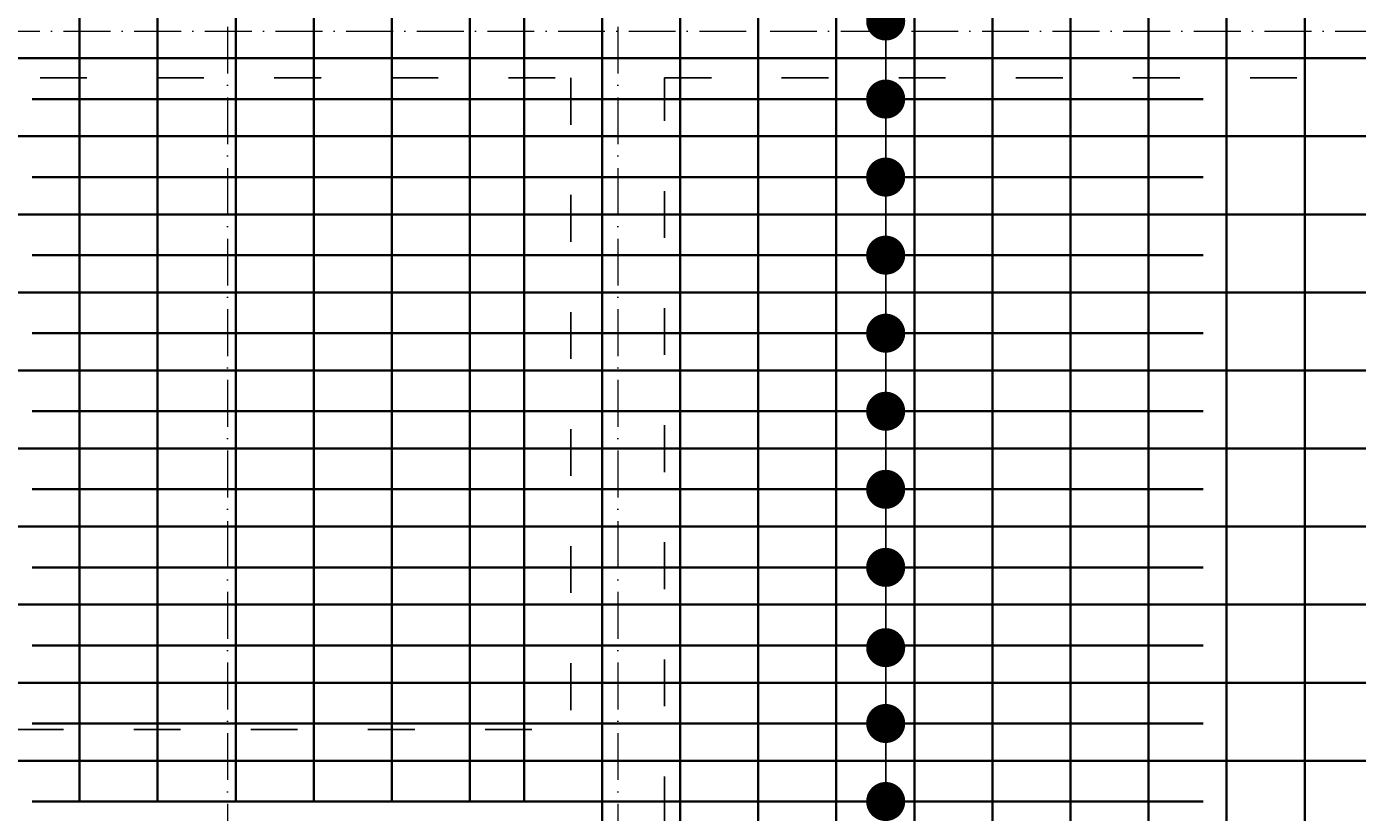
# Model space of a CAD drawing. Header units: millimetres. Extents: x 295948 to 312016, y 6878 to 18016.
# Tile 102 of 252: x 301889 to 302230, y 16084 to 16285. Entities that reach past the tile are written whole.
import ezdxf

# ---------------------------------------------------------------- set-up
doc = ezdxf.new("R2010")
doc.units = ezdxf.units.MM
doc.linetypes.add('ACAD_ISO03W100', pattern=[30, 12, -18])
doc.linetypes.add('ACAD_ISO10W100', pattern=[18, 12, -3, 0, -3])
for name, color, linetype, lineweight in [('konstrukcja wymiary', 1, 'Continuous', 13), ('osie', 5, 'ACAD_ISO10W100', 13), ('zbrojenie płyty', 141, 'Continuous', 35)]:
    doc.layers.add(name, color=color, linetype=linetype, lineweight=lineweight)
doc.layers.add('przerywane', color=6, linetype='ACAD_ISO03W100')
doc.styles.get("Standard").update_dxf_attribs({"font": 'romand.shx', "oblique": 10})
doc.dimstyles.new('kropki', dxfattribs={"dimtxt": 0.001, "dimasz": 10, "dimexe": 1.25, "dimexo": 0.625, "dimgap": 1, "dimtad": 1, "dimtxsty": 'Standard', "dimblk": 'DOT', "dimcen": 2.5, "dimadec": 0, "dimazin": 0, "dimtfac": 1, "dimtmove": 0, "dimatfit": 3, "dimfxl": 1, "dimfxlon": 1, "dimarcsym": 0})

# ---------------------------------------------------------------- blocks, each defined once
blk = doc.blocks.new('_Dot')
at = {"color": 0, "linetype": 'ByBlock', "lineweight": -2}
blk.add_line((-0.5, 0), (-1, 0), dxfattribs=at)
at = {"color": 0, "linetype": 'ByBlock', "const_width": 0.5}
blk.add_lwpolyline([(-0.25, 0, 1), (0.25, 0, 1)], format="xyb", close=True, dxfattribs=at)
blk = doc.blocks.new('*D2536')
at = {"layer": 'Defpoints', "color": 0, "transparency": 16777216}
for p in [(302109.09, 16066.79), (302117.44, 16066.79), (302117.44, 16046.79)]:
    blk.add_point(p, dxfattribs=at)
at = {"layer": 'konstrukcja wymiary', "color": 0, "lineweight": -2, "transparency": 16777216}
for p, q in [((302109.09, 16076.79), (302109.09, 16086.79)), ((302110.09, 16066.79), (302107.84, 16066.79)), ((302109.09, 16046.79), (302109.09, 16066.79)), ((302110.09, 16046.79), (302107.84, 16046.79)), ((302109.09, 16036.79), (302109.09, 16026.79))]:
    blk.add_line(p, q, dxfattribs=at)
at = {"layer": 'konstrukcja wymiary', "color": 0, "lineweight": -2, "transparency": 16777216, "xscale": 10, "yscale": 10, "zscale": 10}
for p, rotation in [((302109.09, 16066.79), 270), ((302109.09, 16046.79), 90)]:
    blk.add_blockref('_Dot', p, dxfattribs=dict(at, rotation=rotation))
at = {"layer": 'konstrukcja wymiary', "color": 0, "transparency": 16777216, "insert": (302108.09, 16056.79), "char_height": 0.001, "attachment_point": 5, "rotation": 90}
blk.add_mtext('20', dxfattribs=at)
blk = doc.blocks.new('*D2537')
at = {"layer": 'Defpoints', "color": 0, "transparency": 16777216}
for p in [(302109.09, 16086.79), (302117.44, 16086.79), (302117.44, 16066.79)]:
    blk.add_point(p, dxfattribs=at)
at = {"layer": 'konstrukcja wymiary', "color": 0, "lineweight": -2, "transparency": 16777216}
for p, q in [((302109.09, 16096.79), (302109.09, 16106.79)), ((302110.09, 16086.79), (302107.84, 16086.79)), ((302109.09, 16066.79), (302109.09, 16086.79)), ((302110.09, 16066.79), (302107.84, 16066.79)), ((302109.09, 16056.79), (302109.09, 16046.79))]:
    blk.add_line(p, q, dxfattribs=at)
at = {"layer": 'konstrukcja wymiary', "color": 0, "lineweight": -2, "transparency": 16777216, "xscale": 10, "yscale": 10, "zscale": 10}
for p, rotation in [((302109.09, 16086.79), 270), ((302109.09, 16066.79), 90)]:
    blk.add_blockref('_Dot', p, dxfattribs=dict(at, rotation=rotation))
at = {"layer": 'konstrukcja wymiary', "color": 0, "transparency": 16777216, "insert": (302108.09, 16076.79), "char_height": 0.001, "attachment_point": 5, "rotation": 90}
blk.add_mtext('20', dxfattribs=at)
blk = doc.blocks.new('*D2538')
at = {"layer": 'Defpoints', "color": 0, "transparency": 16777216}
for p in [(302109.09, 16106.79), (302117.44, 16106.79), (302117.44, 16086.79)]:
    blk.add_point(p, dxfattribs=at)
at = {"layer": 'konstrukcja wymiary', "color": 0, "lineweight": -2, "transparency": 16777216}
for p, q in [((302109.09, 16116.79), (302109.09, 16126.79)), ((302110.09, 16106.79), (302107.84, 16106.79)), ((302109.09, 16086.79), (302109.09, 16106.79)), ((302110.09, 16086.79), (302107.84, 16086.79)), ((302109.09, 16076.79), (302109.09, 16066.79))]:
    blk.add_line(p, q, dxfattribs=at)
at = {"layer": 'konstrukcja wymiary', "color": 0, "lineweight": -2, "transparency": 16777216, "xscale": 10, "yscale": 10, "zscale": 10}
for p, rotation in [((302109.09, 16106.79), 270), ((302109.09, 16086.79), 90)]:
    blk.add_blockref('_Dot', p, dxfattribs=dict(at, rotation=rotation))
at = {"layer": 'konstrukcja wymiary', "color": 0, "transparency": 16777216, "insert": (302108.09, 16096.79), "char_height": 0.001, "attachment_point": 5, "rotation": 90}
blk.add_mtext('20', dxfattribs=at)
blk = doc.blocks.new('*D2539')
at = {"layer": 'Defpoints', "color": 0, "transparency": 16777216}
for p in [(302109.09, 16126.22), (302117.44, 16126.22), (302117.44, 16106.79)]:
    blk.add_point(p, dxfattribs=at)
at = {"layer": 'konstrukcja wymiary', "color": 0, "lineweight": -2, "transparency": 16777216}
for p, q in [((302109.09, 16136.22), (302109.09, 16146.22)), ((302110.09, 16126.22), (302107.84, 16126.22)), ((302109.09, 16106.79), (302109.09, 16126.22)), ((302110.09, 16106.79), (302107.84, 16106.79)), ((302109.09, 16096.79), (302109.09, 16086.79))]:
    blk.add_line(p, q, dxfattribs=at)
at = {"layer": 'konstrukcja wymiary', "color": 0, "lineweight": -2, "transparency": 16777216, "xscale": 10, "yscale": 10, "zscale": 10}
for p, rotation in [((302109.09, 16126.22), 270), ((302109.09, 16106.79), 90)]:
    blk.add_blockref('_Dot', p, dxfattribs=dict(at, rotation=rotation))
at = {"layer": 'konstrukcja wymiary', "color": 0, "transparency": 16777216, "insert": (302108.09, 16116.51), "char_height": 0.001, "attachment_point": 5, "rotation": 90}
blk.add_mtext('19,44', dxfattribs=at)
blk = doc.blocks.new('*D2540')
at = {"layer": 'Defpoints', "color": 0, "transparency": 16777216}
for p in [(302109.09, 16146.79), (302117.44, 16146.79), (302117.44, 16126.22)]:
    blk.add_point(p, dxfattribs=at)
at = {"layer": 'konstrukcja wymiary', "color": 0, "lineweight": -2, "transparency": 16777216}
for p, q in [((302109.09, 16156.79), (302109.09, 16166.79)), ((302110.09, 16146.79), (302107.84, 16146.79)), ((302109.09, 16126.22), (302109.09, 16146.79)), ((302110.09, 16126.22), (302107.84, 16126.22)), ((302109.09, 16116.22), (302109.09, 16106.22))]:
    blk.add_line(p, q, dxfattribs=at)
at = {"layer": 'konstrukcja wymiary', "color": 0, "lineweight": -2, "transparency": 16777216, "xscale": 10, "yscale": 10, "zscale": 10}
for p, rotation in [((302109.09, 16146.79), 270), ((302109.09, 16126.22), 90)]:
    blk.add_blockref('_Dot', p, dxfattribs=dict(at, rotation=rotation))
at = {"layer": 'konstrukcja wymiary', "color": 0, "transparency": 16777216, "insert": (302108.09, 16136.51), "char_height": 0.001, "attachment_point": 5, "rotation": 90}
blk.add_mtext('20,56', dxfattribs=at)
blk = doc.blocks.new('*D2541')
at = {"layer": 'Defpoints', "color": 0, "transparency": 16777216}
for p in [(302109.09, 16166.79), (302117.44, 16166.79), (302117.44, 16146.79)]:
    blk.add_point(p, dxfattribs=at)
at = {"layer": 'konstrukcja wymiary', "color": 0, "lineweight": -2, "transparency": 16777216}
for p, q in [((302109.09, 16176.79), (302109.09, 16186.79)), ((302110.09, 16166.79), (302107.84, 16166.79)), ((302109.09, 16146.79), (302109.09, 16166.79)), ((302110.09, 16146.79), (302107.84, 16146.79)), ((302109.09, 16136.79), (302109.09, 16126.79))]:
    blk.add_line(p, q, dxfattribs=at)
at = {"layer": 'konstrukcja wymiary', "color": 0, "lineweight": -2, "transparency": 16777216, "xscale": 10, "yscale": 10, "zscale": 10}
for p, rotation in [((302109.09, 16166.79), 270), ((302109.09, 16146.79), 90)]:
    blk.add_blockref('_Dot', p, dxfattribs=dict(at, rotation=rotation))
at = {"layer": 'konstrukcja wymiary', "color": 0, "transparency": 16777216, "insert": (302108.09, 16156.79), "char_height": 0.001, "attachment_point": 5, "rotation": 90}
blk.add_mtext('20', dxfattribs=at)
blk = doc.blocks.new('*D2542')
at = {"layer": 'Defpoints', "color": 0, "transparency": 16777216}
for p in [(302109.09, 16186.79), (302117.44, 16186.79), (302117.44, 16166.79)]:
    blk.add_point(p, dxfattribs=at)
at = {"layer": 'konstrukcja wymiary', "color": 0, "lineweight": -2, "transparency": 16777216}
for p, q in [((302109.09, 16196.79), (302109.09, 16206.79)), ((302110.09, 16186.79), (302107.84, 16186.79)), ((302109.09, 16166.79), (302109.09, 16186.79)), ((302110.09, 16166.79), (302107.84, 16166.79)), ((302109.09, 16156.79), (302109.09, 16146.79))]:
    blk.add_line(p, q, dxfattribs=at)
at = {"layer": 'konstrukcja wymiary', "color": 0, "lineweight": -2, "transparency": 16777216, "xscale": 10, "yscale": 10, "zscale": 10}
for p, rotation in [((302109.09, 16186.79), 270), ((302109.09, 16166.79), 90)]:
    blk.add_blockref('_Dot', p, dxfattribs=dict(at, rotation=rotation))
at = {"layer": 'konstrukcja wymiary', "color": 0, "transparency": 16777216, "insert": (302108.09, 16176.79), "char_height": 0.001, "attachment_point": 5, "rotation": 90}
blk.add_mtext('20', dxfattribs=at)
blk = doc.blocks.new('*D2543')
at = {"layer": 'Defpoints', "color": 0, "transparency": 16777216}
for p in [(302109.09, 16206.79), (302117.44, 16206.79), (302117.44, 16186.79)]:
    blk.add_point(p, dxfattribs=at)
at = {"layer": 'konstrukcja wymiary', "color": 0, "lineweight": -2, "transparency": 16777216}
for p, q in [((302109.09, 16216.79), (302109.09, 16226.79)), ((302110.09, 16206.79), (302107.84, 16206.79)), ((302109.09, 16186.79), (302109.09, 16206.79)), ((302110.09, 16186.79), (302107.84, 16186.79)), ((302109.09, 16176.79), (302109.09, 16166.79))]:
    blk.add_line(p, q, dxfattribs=at)
at = {"layer": 'konstrukcja wymiary', "color": 0, "lineweight": -2, "transparency": 16777216, "xscale": 10, "yscale": 10, "zscale": 10}
for p, rotation in [((302109.09, 16206.79), 270), ((302109.09, 16186.79), 90)]:
    blk.add_blockref('_Dot', p, dxfattribs=dict(at, rotation=rotation))
at = {"layer": 'konstrukcja wymiary', "color": 0, "transparency": 16777216, "insert": (302108.09, 16196.79), "char_height": 0.001, "attachment_point": 5, "rotation": 90}
blk.add_mtext('20', dxfattribs=at)
blk = doc.blocks.new('*D2544')
at = {"layer": 'Defpoints', "color": 0, "transparency": 16777216}
for p in [(302109.09, 16226.79), (302117.44, 16226.79), (302117.44, 16206.79)]:
    blk.add_point(p, dxfattribs=at)
at = {"layer": 'konstrukcja wymiary', "color": 0, "lineweight": -2, "transparency": 16777216}
for p, q in [((302109.09, 16236.79), (302109.09, 16246.79)), ((302110.09, 16226.79), (302107.84, 16226.79)), ((302109.09, 16206.79), (302109.09, 16226.79)), ((302110.09, 16206.79), (302107.84, 16206.79)), ((302109.09, 16196.79), (302109.09, 16186.79))]:
    blk.add_line(p, q, dxfattribs=at)
at = {"layer": 'konstrukcja wymiary', "color": 0, "lineweight": -2, "transparency": 16777216, "xscale": 10, "yscale": 10, "zscale": 10}
for p, rotation in [((302109.09, 16226.79), 270), ((302109.09, 16206.79), 90)]:
    blk.add_blockref('_Dot', p, dxfattribs=dict(at, rotation=rotation))
at = {"layer": 'konstrukcja wymiary', "color": 0, "transparency": 16777216, "insert": (302108.09, 16216.79), "char_height": 0.001, "attachment_point": 5, "rotation": 90}
blk.add_mtext('20', dxfattribs=at)
blk = doc.blocks.new('*D2545')
at = {"layer": 'Defpoints', "color": 0, "transparency": 16777216}
for p in [(302109.09, 16246.79), (302117.44, 16246.79), (302117.44, 16226.79)]:
    blk.add_point(p, dxfattribs=at)
at = {"layer": 'konstrukcja wymiary', "color": 0, "lineweight": -2, "transparency": 16777216}
for p, q in [((302109.09, 16256.79), (302109.09, 16266.79)), ((302110.09, 16246.79), (302107.84, 16246.79)), ((302109.09, 16226.79), (302109.09, 16246.79)), ((302110.09, 16226.79), (302107.84, 16226.79)), ((302109.09, 16216.79), (302109.09, 16206.79))]:
    blk.add_line(p, q, dxfattribs=at)
at = {"layer": 'konstrukcja wymiary', "color": 0, "lineweight": -2, "transparency": 16777216, "xscale": 10, "yscale": 10, "zscale": 10}
for p, rotation in [((302109.09, 16246.79), 270), ((302109.09, 16226.79), 90)]:
    blk.add_blockref('_Dot', p, dxfattribs=dict(at, rotation=rotation))
at = {"layer": 'konstrukcja wymiary', "color": 0, "transparency": 16777216, "insert": (302108.09, 16236.79), "char_height": 0.001, "attachment_point": 5, "rotation": 90}
blk.add_mtext('20', dxfattribs=at)
blk = doc.blocks.new('*D2546')
at = {"layer": 'Defpoints', "color": 0, "transparency": 16777216}
for p in [(302109.09, 16266.79), (302117.44, 16266.79), (302117.44, 16246.79)]:
    blk.add_point(p, dxfattribs=at)
at = {"layer": 'konstrukcja wymiary', "color": 0, "lineweight": -2, "transparency": 16777216}
for p, q in [((302109.09, 16276.79), (302109.09, 16286.79)), ((302110.09, 16266.79), (302107.84, 16266.79)), ((302109.09, 16246.79), (302109.09, 16266.79)), ((302110.09, 16246.79), (302107.84, 16246.79)), ((302109.09, 16236.79), (302109.09, 16226.79))]:
    blk.add_line(p, q, dxfattribs=at)
at = {"layer": 'konstrukcja wymiary', "color": 0, "lineweight": -2, "transparency": 16777216, "xscale": 10, "yscale": 10, "zscale": 10}
for p, rotation in [((302109.09, 16266.79), 270), ((302109.09, 16246.79), 90)]:
    blk.add_blockref('_Dot', p, dxfattribs=dict(at, rotation=rotation))
at = {"layer": 'konstrukcja wymiary', "color": 0, "transparency": 16777216, "insert": (302108.09, 16256.79), "char_height": 0.001, "attachment_point": 5, "rotation": 90}
blk.add_mtext('20', dxfattribs=at)
blk = doc.blocks.new('*D2547')
at = {"layer": 'Defpoints', "color": 0, "transparency": 16777216}
for p in [(302109.09, 16286.79), (302117.44, 16286.79), (302117.44, 16266.79)]:
    blk.add_point(p, dxfattribs=at)
at = {"layer": 'konstrukcja wymiary', "color": 0, "lineweight": -2, "transparency": 16777216}
for p, q in [((302109.09, 16296.79), (302109.09, 16306.79)), ((302110.09, 16286.79), (302107.84, 16286.79)), ((302109.09, 16266.79), (302109.09, 16286.79)), ((302110.09, 16266.79), (302107.84, 16266.79)), ((302109.09, 16256.79), (302109.09, 16246.79))]:
    blk.add_line(p, q, dxfattribs=at)
at = {"layer": 'konstrukcja wymiary', "color": 0, "lineweight": -2, "transparency": 16777216, "xscale": 10, "yscale": 10, "zscale": 10}
for p, rotation in [((302109.09, 16286.79), 270), ((302109.09, 16266.79), 90)]:
    blk.add_blockref('_Dot', p, dxfattribs=dict(at, rotation=rotation))
at = {"layer": 'konstrukcja wymiary', "color": 0, "transparency": 16777216, "insert": (302108.09, 16276.79), "char_height": 0.001, "attachment_point": 5, "rotation": 90}
blk.add_mtext('20', dxfattribs=at)
blk = doc.blocks.new('*D2548')
at = {"layer": 'Defpoints', "color": 0, "transparency": 16777216}
for p in [(302109.09, 16306.48), (302117.44, 16306.48), (302117.44, 16286.79)]:
    blk.add_point(p, dxfattribs=at)
at = {"layer": 'konstrukcja wymiary', "color": 0, "lineweight": -2, "transparency": 16777216}
for p, q in [((302109.09, 16316.48), (302109.09, 16326.48)), ((302110.09, 16306.48), (302107.84, 16306.48)), ((302109.09, 16286.79), (302109.09, 16306.48)), ((302110.09, 16286.79), (302107.84, 16286.79)), ((302109.09, 16276.79), (302109.09, 16266.79))]:
    blk.add_line(p, q, dxfattribs=at)
at = {"layer": 'konstrukcja wymiary', "color": 0, "lineweight": -2, "transparency": 16777216, "xscale": 10, "yscale": 10, "zscale": 10}
for p, rotation in [((302109.09, 16306.48), 270), ((302109.09, 16286.79), 90)]:
    blk.add_blockref('_Dot', p, dxfattribs=dict(at, rotation=rotation))
at = {"layer": 'konstrukcja wymiary', "color": 0, "transparency": 16777216, "insert": (302108.09, 16296.64), "char_height": 0.001, "attachment_point": 5, "rotation": 90}
blk.add_mtext('19,7', dxfattribs=at)

msp = doc.modelspace()

# ---------------------------------------------------------------- linework, layer by layer
at = {"layer": 'konstrukcja wymiary'}
msp.add_line((302109.095, 16237.243), (302109.095, 16908.437), dxfattribs=at)
at = {"layer": 'osie'}
for p, q in [((301940.44, 17045.509), (301940.44, 15571.332)), ((302040.44, 17045.509), (302040.44, 15571.332)), ((300685.771, 16284.224), (302708.51, 16284.224))]:
    msp.add_line(p, q, dxfattribs=at)
at = {"layer": 'przerywane'}
for p, q in [((301532.44, 16272.224), (302028.44, 16272.224)), ((302028.44, 16272.224), (302028.44, 16105.224)), ((302052.44, 16272.224), (302648.556, 16272.224)), ((302052.44, 15661.224), (302052.44, 16272.224)), ((301796.44, 16105.224), (302028.44, 16105.224))]:
    msp.add_line(p, q, dxfattribs=at)
at = {"layer": 'zbrojenie płyty'}
for p, q in [((301902.558, 16887.224), (301902.558, 16086.787)), ((301942.558, 16887.224), (301942.558, 16086.787)), ((301982.558, 16887.224), (301982.558, 16086.787)), ((302016.44, 16887.224), (302016.44, 16086.787)), ((302056.44, 16887.224), (302056.44, 15887.224)), ((302096.44, 16887.224), (302096.44, 15887.224)), ((302136.44, 16887.224), (302136.44, 15887.224)), ((302176.44, 16887.224), (302176.44, 15887.224)), ((302216.44, 16887.224), (302216.44, 15887.224)), ((301922.558, 16686.224), (301922.558, 16086.787)), ((301962.558, 16686.224), (301962.558, 16086.787)), ((302002.558, 16686.224), (302002.558, 16086.787)), ((302036.44, 16626.224), (302036.44, 15626.224)), ((302076.44, 16626.224), (302076.44, 15626.224)), ((302116.44, 16626.224), (302116.44, 15626.224)), ((302156.44, 16626.224), (302156.44, 15626.224)), ((302196.44, 16626.224), (302196.44, 15626.224)), ((301482.132, 16277.243), (302682.132, 16277.243)), ((301890.44, 16266.787), (302190.44, 16266.787)), ((301180.44, 16257.243), (302380.44, 16257.243)), ((301890.44, 16246.787), (302190.44, 16246.787)), ((301482.132, 16237.243), (302682.132, 16237.243)), ((301890.44, 16226.787), (302190.44, 16226.787)), ((301180.44, 16217.243), (302380.44, 16217.243)), ((301890.44, 16206.787), (302190.44, 16206.787)), ((301482.132, 16197.243), (302682.132, 16197.243)), ((301890.44, 16186.787), (302190.44, 16186.787)), ((301180.44, 16177.243), (302380.44, 16177.243)), ((301890.44, 16166.787), (302190.44, 16166.787)), ((301482.132, 16157.243), (302682.132, 16157.243)), ((301890.44, 16146.787), (302190.44, 16146.787)), ((301180.44, 16137.243), (302380.44, 16137.243)), ((301890.44, 16126.787), (302190.44, 16126.787)), ((301482.132, 16117.243), (302682.132, 16117.243)), ((301890.44, 16106.787), (302190.44, 16106.787)), ((301180.44, 16097.243), (302380.44, 16097.243)), ((301890.44, 16086.787), (302190.44, 16086.787))]:
    msp.add_line(p, q, dxfattribs=at)

# ---------------------------------------------------------------- dimensions: what is measured, and where the dimension line sits
at = {"layer": 'konstrukcja wymiary'}
for base, p1, p2, picture, middle in [((302109.095, 16306.483), (302117.44, 16286.787), (302117.44, 16306.483), '*D2548', (302108.094, 16296.635)), ((302109.095, 16286.787), (302117.44, 16266.787), (302117.44, 16286.787), '*D2547', (302108.094, 16276.787)), ((302109.095, 16266.787), (302117.44, 16246.787), (302117.44, 16266.787), '*D2546', (302108.094, 16256.787)), ((302109.095, 16246.787), (302117.44, 16226.787), (302117.44, 16246.787), '*D2545', (302108.094, 16236.787)), ((302109.095, 16226.787), (302117.44, 16206.787), (302117.44, 16226.787), '*D2544', (302108.094, 16216.787)), ((302109.095, 16206.787), (302117.44, 16186.787), (302117.44, 16206.787), '*D2543', (302108.094, 16196.787)), ((302109.095, 16186.787), (302117.44, 16166.787), (302117.44, 16186.787), '*D2542', (302108.094, 16176.787)), ((302109.095, 16166.787), (302117.44, 16146.787), (302117.44, 16166.787), '*D2541', (302108.094, 16156.787)), ((302109.095, 16146.787), (302117.44, 16126.224), (302117.44, 16146.787), '*D2540', (302108.094, 16136.505)), ((302109.095, 16126.224), (302117.44, 16106.787), (302117.44, 16126.224), '*D2539', (302108.094, 16116.505)), ((302109.095, 16106.787), (302117.44, 16086.787), (302117.44, 16106.787), '*D2538', (302108.094, 16096.787)), ((302109.095, 16086.787), (302117.44, 16066.787), (302117.44, 16086.787), '*D2537', (302108.094, 16076.787)), ((302109.095, 16066.787), (302117.44, 16046.787), (302117.44, 16066.787), '*D2536', (302108.094, 16056.787))]:
    dim = msp.add_linear_dim(base=base, p1=p1, p2=p2, angle=90, dimstyle='kropki', override={"dimtmove": 1}, dxfattribs=at)
    dim.commit()
    dim.dimension.update_dxf_attribs({"geometry": picture, "text_midpoint": middle})

doc.saveas('drawing.dxf')
